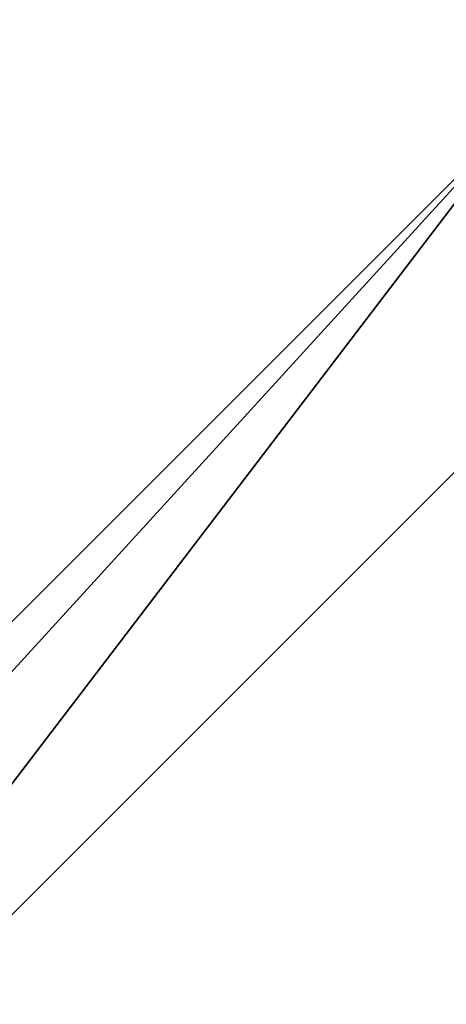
# Model space of a CAD drawing. Header units: inches. Extents: x 0 to 23, y -28 to 0.
# Tile 37 of 77: x 0.1096 to 0.1224, y -0.0518 to -0.0223. Entities that reach past the tile are written whole.
import ezdxf

# ---------------------------------------------------------------- set-up
doc = ezdxf.new("R2010")
doc.units = ezdxf.units.IN
doc.header["$LTSCALE"] = 0.03937
doc.header["$MEASUREMENT"] = 0
doc.layers.add('A-FURN-3-ST', color=151, linetype='Continuous')

msp = doc.modelspace()

# ---------------------------------------------------------------- meshes
at = {"layer": 'A-FURN-3-ST'}
mesh = msp.add_polyface(dxfattribs=at)
corners = [(0.25, -0.322481, 17.678117), (22.75, -0.322481, 17.678117), (0.25, -0.147654, 17.450489), (22.75, -0.147654, 17.450489), (0.25, -0.037664, 17.185382), (22.75, -0.037664, 17.185382), (0.25, 0, 16.900846), (22.75, 0.008771, 5.500385), (0.25, 0.008771, 5.500385), (0.25, -0.029179, 5.308925), (22.75, -0.029179, 5.308925), (0.25, -0.137539, 5.146583), (22.75, -0.137539, 5.146583), (0.25, -0.299798, 5.038097), (0, -0.274658, 5.375111), (0, -0.241229, 5.500192), (0.033494, -0.144691, 5.356694), (0.033494, -0.116229, 5.500289), (0.125, -0.024723, 5.500359), (0.125, -0.06013, 5.321724), (0.125, -0.161232, 5.170257), (0.125, -0.312622, 5.069039), (0.033494, -0.347656, 5.153573), (0.033494, -0.225962, 5.234937), (0, -0.366173, 5.283526), (0, -0.25, 16.900654), (0.033494, -0.125, 16.90075), (0.125, -0.033494, 16.900821), (0, -0.364096, 17.325378), (0.033494, -0.410836, 17.589694), (0.033494, -0.255875, 17.387933), (0, -0.279104, 17.120523), (0.033494, -0.158384, 17.152952), (0.125, -0.070011, 17.176693), (0.125, -0.346156, 17.654424), (0.125, -0.176652, 17.433727), (0, -0.491229, 5.25)]
mesh.append_faces([[corners[k] for k in face] for face in [(0, 1, 2), (2, 3, 4), (4, 5, 6), (6, 7, 8), (8, 7, 9), (9, 10, 11), (11, 12, 13), (14, 15, 16), (16, 15, 17), (16, 17, 18), (16, 18, 19), (19, 18, 8), (19, 8, 9), (19, 9, 20), (20, 9, 11), (20, 11, 21), (21, 11, 13), (21, 22, 23, 20), (20, 23, 16, 19), (22, 24, 23), (23, 24, 14), (23, 14, 16), (15, 25, 17), (17, 25, 26), (17, 26, 18), (18, 26, 27), (18, 27, 8), (8, 27, 6), (28, 29, 30), (28, 30, 31), (31, 30, 32), (31, 32, 25), (25, 32, 26), (26, 32, 33), (26, 33, 27), (27, 33, 4), (27, 4, 6), (29, 34, 35, 30), (30, 35, 33, 32), (34, 0, 35), (35, 0, 2), (35, 2, 33), (33, 2, 4), (36, 15, 14)]])

doc.saveas('drawing.dxf')
